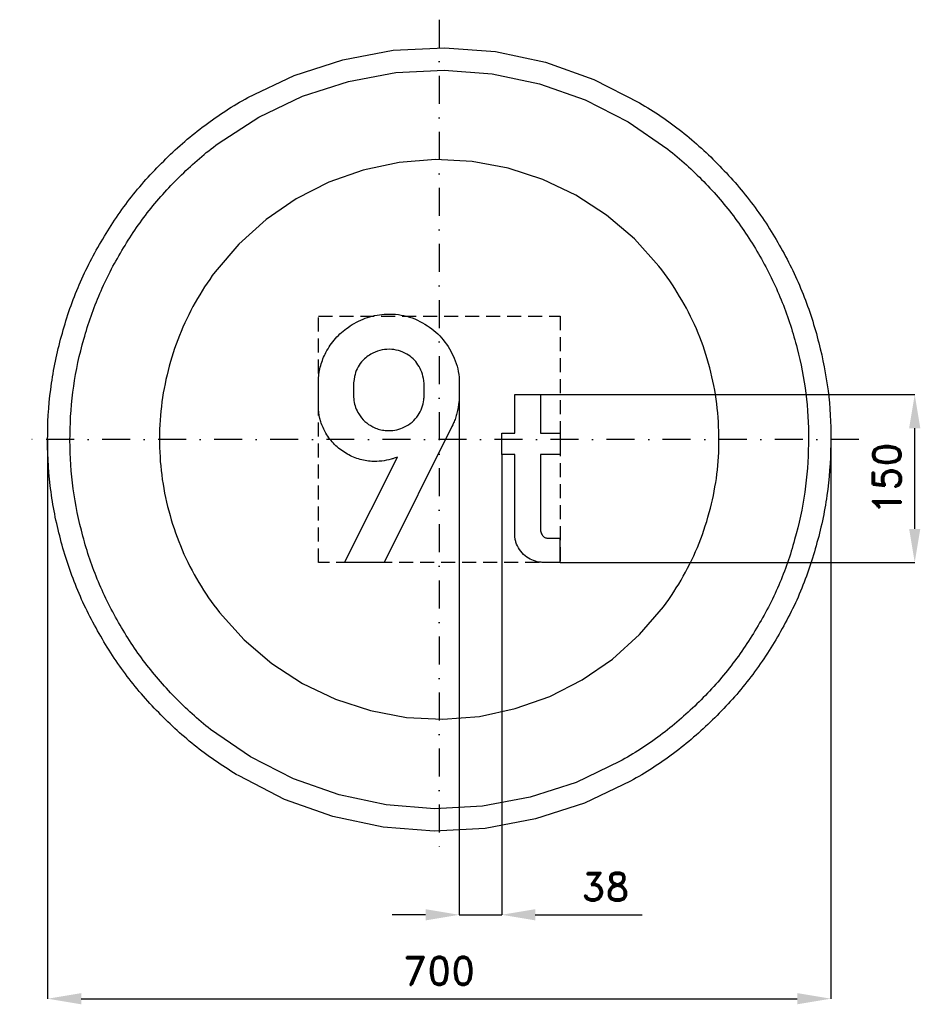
# Model space of a CAD drawing. Header units: millimetres. Extents: x -375 to 430, y -505 to 375.
import ezdxf

# ---------------------------------------------------------------- set-up
doc = ezdxf.new("R2010")
doc.units = ezdxf.units.MM
doc.header["$LTSCALE"] = 5
doc.linetypes.add('ČERCHOVANÁX2', pattern=[2, 1, -0.5, 0, -0.5])
doc.linetypes.add('ČÁRKOVANÁX2', pattern=[1.5, 1, -0.5])
doc.layers.add('Kóty', color=2, linetype='Continuous')
doc.layers.add('Značka', color=7, linetype='Continuous')
doc.styles.get("Standard").update_dxf_attribs({"font": 'romand.shx', "height": 25})
doc.dimstyles.get("Standard").update_dxf_attribs({"dimtxt": 25, "dimasz": 30, "dimexe": 0.18, "dimexo": 0.0625, "dimgap": 12.5, "dimtad": 1, "dimdec": 0, "dimzin": 0, "dimdsep": 46, "dimtxsty": 'Standard', "dimcen": 0.09, "dimadec": 0, "dimazin": 0, "dimtfac": 1, "dimtdec": 0, "dimtofl": 0, "dimtmove": 0, "dimatfit": 3, "dimfxl": 1, "dimtolj": 1, "dimtzin": 0, "dimarcsym": 0})

# ---------------------------------------------------------------- blocks, each defined once
blk = doc.blocks.new('*D2')
at = {"layer": 'Defpoints', "color": 0, "transparency": 16777216}
for p in [(-350.03, 0), (349.99, -2.29), (349.99, -499.82)]:
    blk.add_point(p, dxfattribs=at)
at = {"layer": 'Kóty', "color": 0, "lineweight": -2, "transparency": 16777216}
for p, q in [((-350.03, -0.06), (-350.03, -500)), ((349.99, -2.35), (349.99, -500)), ((-320.03, -499.82), (319.99, -499.82))]:
    blk.add_line(p, q, dxfattribs=at)
at = {"layer": 'Kóty', "color": 0, "transparency": 16777216}
for points in [[(-320.03, -494.82), (-320.03, -504.82), (-350.03, -499.82)], [(319.99, -494.82), (319.99, -504.82), (349.99, -499.82)]]:
    blk.add_solid(points, dxfattribs=at)
at = {"layer": 'Kóty', "color": 0, "transparency": 16777216, "insert": (-0.02, -474.82), "char_height": 25, "attachment_point": 5}
blk.add_mtext('\\A1;700', dxfattribs=at)
blk = doc.blocks.new('*D3')
at = {"layer": 'Defpoints', "color": 0, "transparency": 16777216}
for p in [(17.81, 44.03), (55.82, -13.35), (55.82, -424.82)]:
    blk.add_point(p, dxfattribs=at)
at = {"layer": 'Kóty', "color": 0, "lineweight": -2, "transparency": 16777216}
for p, q in [((17.81, 43.97), (17.81, -425)), ((55.82, -13.41), (55.82, -425)), ((-12.19, -424.82), (-42.19, -424.82)), ((85.82, -424.82), (181.3, -424.82))]:
    blk.add_line(p, q, dxfattribs=at)
at = {"layer": 'Kóty', "color": 0, "transparency": 16777216}
for points in [[(-12.19, -419.82), (-12.19, -429.82), (17.81, -424.82)], [(85.82, -419.82), (85.82, -429.82), (55.82, -424.82)]]:
    blk.add_solid(points, dxfattribs=at)
at = {"layer": 'Kóty', "color": 0, "transparency": 16777216, "insert": (148.56, -399.82), "char_height": 25, "attachment_point": 5}
blk.add_mtext('\\A1;38', dxfattribs=at)

msp = doc.modelspace()

# ---------------------------------------------------------------- linework, layer by layer
at = {"layer": 'Kóty'}
for p, q in [((90.5, 40.05), (425.17, 40)), ((424.99, -80), (424.99, 10)), ((108.06, -110), (425.17, -110))]:
    msp.add_line(p, q, dxfattribs=at)
msp.add_lwpolyline([(17.86, -424.82), (55.86, -424.82)], dxfattribs=at)
for points in [[(419.99, 10), (429.99, 10), (424.99, 40)], [(419.99, -80), (429.99, -80), (424.99, -110)]]:
    msp.add_solid(points, dxfattribs=at)
at = {"layer": 'Značka', "color": 6, "linetype": 'ČERCHOVANÁX2', "lineweight": 25, "ltscale": 5}
for p, q in [((0, 375), (0, -375)), ((375, 0), (-375, 0))]:
    msp.add_line(p, q, dxfattribs=at)
at = {"layer": 'Značka', "color": 5}
for points in [[(350, 0, -0.001601), (349.99, -2.3), (349.97, -4.6, -0.032165), (346.49, -50.2, -0.035724), (336.86, -95, -0.036679), (321.83, -138.3, -0.034748), (300.79, -179, -0.034017), (274.96, -216.8, -0.034459), (244.23, -250.7, -0.034566), (209.51, -280.6, -0.034423), (171.02, -305.4), (129.75, -325.2), (86.15, -339.2), (41.16, -347.7), (-4.58, -350), (-50.24, -346.5), (-95, -336.9), (-138.22, -321.7), (-178.95, -300.8, -0.034411), (-216.78, -275, -0.034463), (-250.71, -244.2, -0.034411), (-280.56, -209.5, -0.03441), (-305.37, -171, -0.034424), (-325.22, -129.8, -0.034402), (-339.23, -86.2, -0.034415), (-347.72, -41.2, -0.034416), (-349.97, 4.6, -0.034417), (-346.53, 50.2, -0.034426), (-336.86, 95, -0.034414), (-321.72, 138.2, -0.034386), (-300.79, 179, -0.03442), (-274.98, 216.8, -0.034413), (-244.23, 250.7, -0.034435), (-209.5, 280.6, -0.034387), (-171.02, 305.4), (-129.75, 325.2), (-86.15, 339.2), (-41.16, 347.7), (4.58, 350), (50.24, 346.5), (95, 336.9), (138.22, 321.7), (178.95, 300.8, -0.034376), (216.77, 275, -0.034404), (250.71, 244.2, -0.034409), (280.57, 209.5, -0.03447), (305.37, 171, -0.034436), (325.2, 129.8, -0.034078), (339.23, 86.2, -0.032781), (347.51, 43.4, -0.034262), (350, 0)], [(-84.64, -110), (-37.43, -15.97), (-40.15, -16.87, -0.00897), (-42.89, -17.69, -0.039132), (-51.45, -19.4, -0.045939), (-60.19, -19.64, -0.066126), (-72.23, -17.49, -0.062046), (-83.4, -12.35, -0.064465), (-93.52, -4.59, -0.067508), (-101.26, 5.52, -0.060712), (-105.89, 15.8, -0.062878), (-107.88, 26.81), (-107.96, 28.04), (-108.02, 29.26), (-107.99, 50.53), (-107.97, 52.09), (-107.93, 53.65, -0.057674), (-105.95, 65.98, -0.056048), (-101.23, 77.62, -0.065505), (-92.76, 90.1, -0.061124), (-81.41, 100.1, -0.069351), (-66.11, 108.27, -0.074501), (-49.14, 111.79, -0.086605), (-29.04, 109.99, -0.085327), (-10.64, 101.57, -0.080115), (3.64, 88.87, -0.076169), (13.35, 72.44, -0.044509), (16.54, 62.97, -0.054992), (17.8, 53.17), (17.82, 51.83), (17.82, 50.49), (17.8, 35.77), (17.68, 34.58), (17.57, 33.39), (16.91, 28.4, -0.023877), (15.87, 23.49, -0.024131), (14.51, 18.99, -0.019789), (12.75, 14.62), (12.08, 13.12), (11.38, 11.62), (-49.12, -110), (-84.64, -110)], [(-13.6, 37.51), (-13.58, 50.65), (-13.71, 51.63), (-13.85, 52.62, 0.04613), (-15.65, 59.98, 0.065946), (-19.01, 66.73, 0.065645), (-23.38, 72.03, 0.058921), (-28.95, 76.13, 0.067212), (-36.47, 79.36, 0.069357), (-44.56, 80.46, 0.072191), (-53.18, 79.4, 0.068722), (-61.18, 76.01, 0.044881), (-65.65, 72.96, 0.047747), (-69.47, 69.14, 0.063441), (-73.41, 63.1, 0.065651), (-75.68, 56.28), (-76.18, 53.41), (-76.51, 50.51), (-76.53, 37.74), (-76.39, 36.18), (-76.21, 34.63, 0.051267), (-74.72, 28.47, 0.055529), (-71.95, 22.73, 0.074997), (-66.5, 16.06, 0.072374), (-59.37, 11.23, 0.044076), (-54.58, 9.24, 0.043736), (-49.56, 8.11, 0.018555), (-47.35, 7.87, 0.017918), (-45.13, 7.79, 0.057591), (-37.91, 8.59, 0.060858), (-31.04, 11.07, 0.069276), (-24.27, 15.45, 0.070557), (-18.96, 21.52, 0.064049), (-15.52, 28.16, 0.060757), (-13.83, 35.41), (-13.71, 36.46), (-13.6, 37.51)], [(107.82, -110), (93.26, -110), (92.13, -109.94), (91, -109.85, -0.063537), (84.37, -108.36, -0.071667), (78.35, -105.15, -0.079303), (72.9, -100.04, -0.071774), (69.2, -93.53, -0.036598), (68.09, -90.36, -0.046817), (67.53, -87.08), (67.48, -86.29), (67.45, -85.5), (67.45, -13.38), (55.82, -13.38), (55.82, 5.47), (67.45, 5.47), (67.45, 40), (90.47, 40), (90.47, 5.47), (108, 5.47), (108.02, -13.38), (90.47, -13.38), (90.47, -80.79), (90.51, -81.23), (90.57, -81.66), (91.01, -83.61, 0.071801), (91.91, -85.4, 0.102021), (93.81, -87.32, 0.119769), (96.27, -88.26), (96.75, -88.32), (97.23, -88.36), (107.82, -88.36), (107.82, -110)]]:
    msp.add_lwpolyline(points, format="xyb", dxfattribs=at)
at = {"layer": 'Značka', "color": 1}
for points in [[(330, 0, -0.001639), (329.99, -2.2), (329.97, -4.3, -0.032173), (326.69, -47.3, -0.035726), (317.61, -89.6, -0.036661), (303.44, -130.4, -0.034754), (283.6, -168.7, -0.034016), (259.25, -204.4, -0.034458), (230.27, -236.4, -0.034569), (197.54, -264.5, -0.034449), (161.24, -287.9), (122.33, -306.6), (81.23, -319.8), (38.8, -327.9), (-4.32, -330), (-47.37, -326.7), (-89.58, -317.6), (-130.32, -303.3), (-168.73, -283.6), (-204.39, -259.3, -0.03441), (-236.38, -230.3, -0.034409), (-264.53, -197.5, -0.03441), (-287.92, -161.2, -0.034441), (-306.64, -122.3, -0.034433), (-319.85, -81.2, -0.03441), (-327.85, -38.8, -0.034417), (-329.97, 4.3, -0.034415), (-326.73, 47.4, -0.034412), (-317.61, 89.6, -0.034422), (-303.33, 130.3, -0.034404), (-283.6, 168.7, -0.034423), (-259.27, 204.4, -0.034409), (-230.27, 236.4, -0.034403), (-197.53, 264.5), (-161.24, 287.9), (-122.34, 306.6), (-81.23, 319.8), (-38.8, 327.9), (4.32, 330), (47.37, 326.7), (89.58, 317.6), (130.32, 303.3), (168.73, 283.6), (204.39, 259.3, -0.034418), (236.38, 230.3, -0.03441), (264.53, 197.5, -0.034469), (287.92, 161.2, -0.034439), (306.62, 122.3, -0.03407), (319.85, 81.2, -0.0328), (327.65, 40.9, -0.034269), (330, 0)], [(250, 0), (249.99, 1.6), (249.98, 3.3, 0.032169), (247.49, 35.9, 0.035732), (240.61, 67.9, 0.03669), (229.88, 98.8, 0.034741), (214.85, 127.8, 0.034045), (196.4, 154.8), (174.45, 179.1), (149.65, 200.4), (122.16, 218.1), (92.68, 232.3), (61.54, 242.3), (29.4, 248.4), (-3.27, 250), (-35.89, 247.5), (-67.86, 240.6), (-98.73, 229.8), (-127.82, 214.9), (-154.84, 196.4), (-179.07, 174.4), (-200.4, 149.6, 0.034391), (-218.12, 122.2, 0.034409), (-232.3, 92.7, 0.034418), (-242.31, 61.5, 0.034411), (-248.37, 29.4, 0.034416), (-249.98, -3.3, 0.034419), (-247.52, -35.9, 0.034429), (-240.61, -67.9, 0.034429), (-229.8, -98.7, 0.034393), (-214.85, -127.8, 0.034408), (-196.41, -154.8), (-174.45, -179.1), (-149.65, -200.4), (-122.16, -218.1), (-92.68, -232.3), (-61.54, -242.3), (-29.4, -248.4), (3.27, -250), (35.89, -247.5), (67.86, -240.6), (98.73, -229.8), (127.82, -214.9), (154.84, -196.4), (179.08, -174.4), (200.4, -149.6, 0.034499), (218.12, -122.2, 0.034408), (232.29, -92.7, 0.034079), (242.31, -61.5, 0.032796), (248.22, -31, 0.034267), (250, 0)]]:
    msp.add_lwpolyline(points, format="xyb", dxfattribs=at)
at = {"layer": 'Značka', "color": 6, "linetype": 'ČÁRKOVANÁX2', "ltscale": 2.5}
msp.add_lwpolyline([(-108.02, -110), (-108.02, 110), (108.02, 110), (108.02, -110), (-108.02, -110)], dxfattribs=at)

# ---------------------------------------------------------------- texts
at = {"layer": 'Kóty', "insert": (399.99, -35), "char_height": 25, "attachment_point": 5, "rotation": 90}
msp.add_mtext('\\A1;150', dxfattribs=at)

# ---------------------------------------------------------------- dimensions: what is measured, and where the dimension line sits
at = {"layer": 'Kóty'}
for base, p1, p2, picture, middle in [((55.82, -424.82), (17.81, 44.03), (55.82, -13.35), '*D3', (148.56, -399.82)), ((349.99, -499.82), (-350.03, 0), (349.99, -2.29), '*D2', (-0.02, -474.82))]:
    dim = msp.add_linear_dim(base=base, p1=p1, p2=p2, dimstyle='Standard', dxfattribs=at)
    dim.commit()
    dim.dimension.update_dxf_attribs({"geometry": picture, "text_midpoint": middle})

doc.saveas('drawing.dxf')
